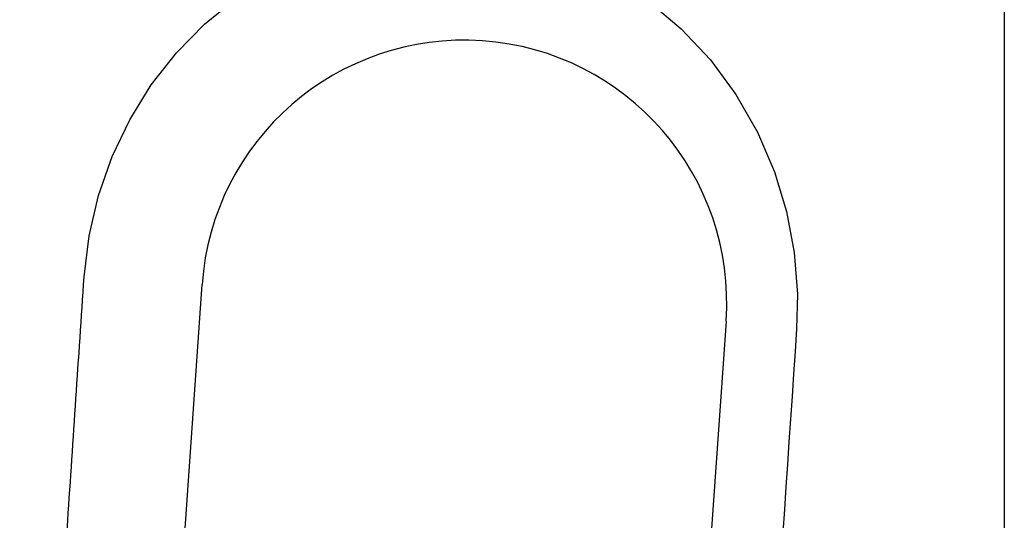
# Model space of a CAD drawing. Header units: millimetres. Extents: x 4904.09 to 4905.21, y 4759.5 to 4761.8.
# Tile 22 of 54: x 4904.68 to 4904.82, y 4760.59 to 4760.66. Entities that reach past the tile are written whole.
import ezdxf

# ---------------------------------------------------------------- set-up
doc = ezdxf.new("R2010")
doc.units = ezdxf.units.MM
doc.layers.add('SANINDUSA', color=3, linetype='Continuous')

msp = doc.modelspace()

# ---------------------------------------------------------------- linework, layer by layer
at = {"layer": 'SANINDUSA'}
for p, q in [((4904.817447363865, 4761.639268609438), (4904.817447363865, 4759.733268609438)), ((4904.681640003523, 4760.316231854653), (4904.702915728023, 4760.620488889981)), ((4904.777733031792, 4760.615257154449), (4904.756457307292, 4760.31100011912))]:
    msp.add_line(p, q, dxfattribs=at)
at = {"layer": 'SANINDUSA', "flags": 128}
for points in [[(4904.686068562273, 4760.621558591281), (4904.686781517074, 4760.627412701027), (4904.688119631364, 4760.633172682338), (4904.690062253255, 4760.638736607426), (4904.692577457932, 4760.644002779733), (4904.695654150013, 4760.648976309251), (4904.699240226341, 4760.653563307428), (4904.70325937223, 4760.657662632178), (4904.707710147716, 4760.661297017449)], [(4904.766677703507, 4760.660912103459), (4904.771325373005, 4760.656992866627), (4904.77548872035, 4760.652553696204), (4904.779126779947, 4760.647620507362), (4904.782202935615, 4760.642251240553), (4904.784651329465, 4760.636551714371), (4904.786357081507, 4760.630889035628), (4904.787451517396, 4760.625033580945), (4904.787910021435, 4760.619101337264), (4904.787798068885, 4760.614155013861)], [(4904.676872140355, 4760.468918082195), (4904.67862567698, 4760.498849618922), (4904.681188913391, 4760.542822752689), (4904.68373852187, 4760.586818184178)]]:
    msp.add_lwpolyline(points, dxfattribs=at)
at = {"layer": 'SANINDUSA'}
msp.add_arc((4904.740324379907, 4760.617873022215), 0.03750000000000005, 356.0000000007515, 176.0000000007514, dxfattribs=at)
for centre, major_axis, ratio, start_param, end_param in [((4904.648048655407, 4760.151011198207), (0.367944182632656, 5.477993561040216), 0.001169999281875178, 4.792107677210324, 4.798471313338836), ((4904.648048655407, 4758.445526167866), (0.367944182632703, 5.477993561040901), 0.001169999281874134, 1.163848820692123, 1.204847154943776)]:
    msp.add_ellipse(centre, major_axis=major_axis, ratio=ratio, start_param=start_param, end_param=end_param, dxfattribs=at)

doc.saveas('drawing.dxf')
